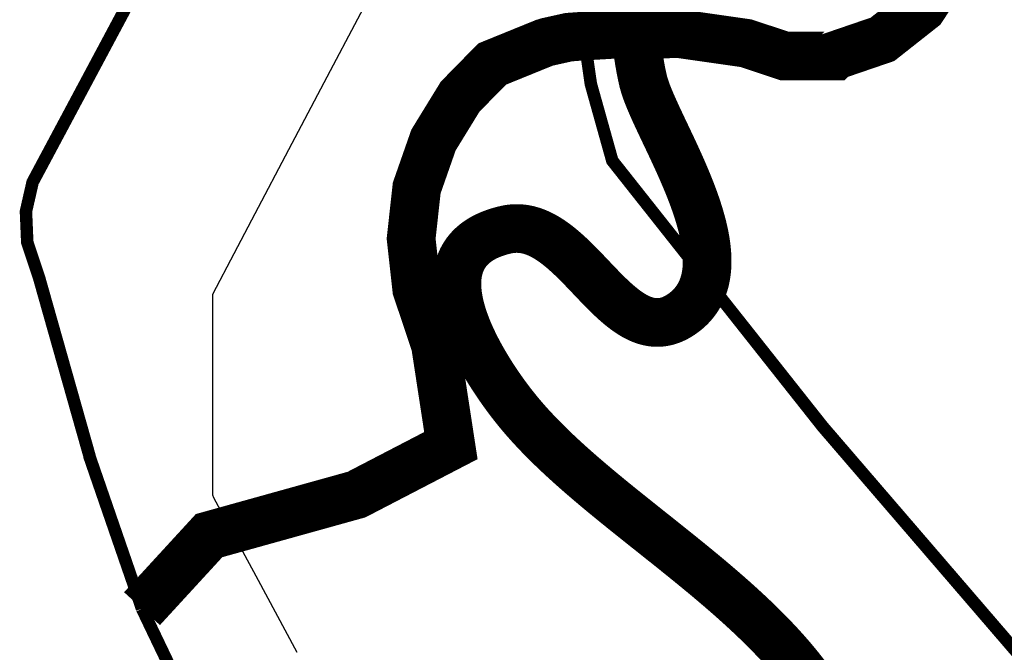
# Model space of a CAD drawing. Header units: metres. Extents: x 149734 to 159069, y 372625 to 380601.
# Tile 8 of 30: x 157202 to 157281, y 375817 to 375868. Entities that reach past the tile are written whole.
import ezdxf

# ---------------------------------------------------------------- set-up
doc = ezdxf.new("R2010")
doc.units = ezdxf.units.M
doc.header["$MEASUREMENT"] = 0
doc.layers.add('Beeklopen', color=7, linetype='Continuous', true_color=0x5291a5)
doc.layers.add('waterlopen', color=7, linetype='Continuous', true_color=0x5291a5)
doc.layers.add('Beeklopen 1900', color=6, linetype='Continuous')

msp = doc.modelspace()

# ---------------------------------------------------------------- linework, layer by layer
at = {"layer": 'Beeklopen', "const_width": 3.9}
for points in [[(157211.8856813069, 375820.8795820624), (157217.2594667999, 375826.7356303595), (157229.0749054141, 375830.0253516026), (157236.6360971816, 375833.9523486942), (157235.3959928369, 375842.0474742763), (157233.8975334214, 375846.5084051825), (157233.4497179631, 375850.5387443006), (157233.8975334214, 375854.6035307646), (157235.2409797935, 375858.4444094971), (157237.3767150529, 375861.9235911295), (157239.9430420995, 375864.5415891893), (157244.0939469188, 375866.2295089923), (157244.3695256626, 375866.3156273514), (157246.0746691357, 375866.6945481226), (157247.2631024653, 375866.7806664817), (157249.6055217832, 375866.9184558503), (157254.9793072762, 375866.9701268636), (157260.2841980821, 375866.2122853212), (157261.4726314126, 375865.8161408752), (157263.3327879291, 375865.1960887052), (157267.3803507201, 375865.1960887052), (157267.3975743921, 375865.2133123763), (157271.2212294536, 375866.5223114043), (157274.407608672, 375869.0369674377), (157276.6122386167, 375872.4128070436)], [(157265.145924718, 375815.4060413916), (157265.1002471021, 375815.4668453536), (157265.0543639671, 375815.5275792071), (157265.008276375, 375815.5882432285), (157264.9619853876, 375815.6488376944), (157264.9154920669, 375815.7093628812), (157264.8687974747, 375815.7698190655), (157264.8219026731, 375815.8302065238), (157264.7748087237, 375815.8905255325), (157264.7275166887, 375815.9507763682), (157264.6800276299, 375816.0109593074), (157264.6323426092, 375816.0710746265), (157264.5844626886, 375816.1311226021), (157264.4881223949, 375816.2510176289), (157264.3910152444, 375816.3706465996), (157264.2931497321, 375816.4900117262), (157264.1945343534, 375816.6091152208), (157264.0951776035, 375816.7279592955), (157263.9950879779, 375816.8465461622), (157263.8942739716, 375816.964878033), (157263.7927440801, 375817.0829571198), (157263.6905067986, 375817.2007856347), (157263.5875706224, 375817.3183657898), (157263.4839440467, 375817.435699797), (157263.3796355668, 375817.5527898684), (157263.2746536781, 375817.669638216), (157263.1690068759, 375817.7862470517), (157263.0627036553, 375817.9026185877), (157262.9557525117, 375818.018755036), (157262.8481619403, 375818.1346586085), (157262.7399404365, 375818.2503315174), (157262.6310964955, 375818.3657759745), (157262.5216386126, 375818.480994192), (157262.4115752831, 375818.5959883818), (157262.3009150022, 375818.710760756), (157262.1896662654, 375818.8253135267), (157262.0778375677, 375818.9396489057), (157261.9654374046, 375819.0537691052), (157261.8524742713, 375819.1676763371), (157261.738956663, 375819.2813728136), (157261.6248930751, 375819.3948607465), (157261.5102920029, 375819.508142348), (157261.3951619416, 375819.6212198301), (157261.2795113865, 375819.7340954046), (157261.1633488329, 375819.8467712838), (157261.046682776, 375819.9592496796), (157260.9295217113, 375820.0715328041), (157260.8118741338, 375820.1836228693), (157260.693748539, 375820.295522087), (157260.5751534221, 375820.4072326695), (157260.4560972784, 375820.5187568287), (157260.3365886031, 375820.6300967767), (157260.2166358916, 375820.7412547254), (157260.0962476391, 375820.8522328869), (157259.975432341, 375820.9630334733), (157259.8541984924, 375821.0736586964), (157259.7325545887, 375821.1841107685), (157259.6105091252, 375821.2943919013), (157259.4880705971, 375821.4045043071), (157259.3652474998, 375821.5144501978), (157259.2420483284, 375821.6242317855), (157259.1184815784, 375821.733851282), (157258.9945557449, 375821.8433108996), (157258.8702793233, 375821.9526128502), (157258.7456608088, 375822.0617593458), (157258.6207086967, 375822.1707525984), (157258.4954314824, 375822.2795948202), (157258.369837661, 375822.388288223), (157258.2439357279, 375822.4968350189), (157258.1177341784, 375822.6052374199), (157257.9912415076, 375822.7134976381), (157257.864466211, 375822.8216178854), (157257.7374167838, 375822.929600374), (157257.6101017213, 375823.0374473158), (157257.4825295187, 375823.1451609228), (157257.3547086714, 375823.252743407), (157257.2266476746, 375823.3601969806), (157257.0983550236, 375823.4675238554), (157256.9698392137, 375823.5747262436), (157256.8411087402, 375823.6818063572), (157256.7121720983, 375823.788766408), (157256.5830377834, 375823.8956086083), (157256.4537142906, 375824.00233517), (157256.3242101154, 375824.1089483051), (157256.0646936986, 375824.3218431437), (157255.8045564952, 375824.5343108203), (157255.5438664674, 375824.746369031), (157255.2826915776, 375824.9580354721), (157255.0210997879, 375825.1693278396), (157254.7591590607, 375825.3802638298), (157254.4969373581, 375825.5908611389), (157254.2345026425, 375825.8011374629), (157253.9719228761, 375826.0111104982), (157253.7092660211, 375826.2207979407), (157253.4466000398, 375826.4302174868), (157253.1839928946, 375826.6393868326), (157252.9215125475, 375826.8483236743), (157252.659226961, 375827.057045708), (157252.3972040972, 375827.2655706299), (157252.1355119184, 375827.4739161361), (157251.8742183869, 375827.682099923), (157251.6133914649, 375827.8901396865), (157251.3530991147, 375828.098053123), (157251.0934092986, 375828.3058579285), (157250.8343899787, 375828.5135717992), (157250.5761091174, 375828.7212124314), (157250.4472668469, 375828.825010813), (157250.3186346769, 375828.9287975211), (157250.1902211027, 375829.0325747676), (157250.0620346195, 375829.1363447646), (157249.9340837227, 375829.2401097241), (157249.8063769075, 375829.343871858), (157249.6789226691, 375829.4476333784), (157249.551729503, 375829.5513964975), (157249.4248059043, 375829.6551634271), (157249.2981603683, 375829.7589363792), (157249.1718013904, 375829.862717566), (157249.0457374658, 375829.9665091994), (157248.9199770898, 375830.0703134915), (157248.7945287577, 375830.1741326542), (157248.6694009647, 375830.2779688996), (157248.5446022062, 375830.3818244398), (157248.4201409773, 375830.4857014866), (157248.2960257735, 375830.5896022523), (157248.17226509, 375830.6935289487), (157248.048867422, 375830.7974837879), (157247.9258412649, 375830.901468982), (157247.8031951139, 375831.0054867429), (157247.6809374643, 375831.1095392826), (157247.5590768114, 375831.2136288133), (157247.4376216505, 375831.3177575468), (157247.3165804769, 375831.4219276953), (157247.1959617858, 375831.5261414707), (157247.0757740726, 375831.6304010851), (157246.9560258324, 375831.7347087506), (157246.8367255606, 375831.8390666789), (157246.7178817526, 375831.9434770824), (157246.5995029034, 375832.0479421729), (157246.4815975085, 375832.1524641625), (157246.3641740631, 375832.2570452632), (157246.2472410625, 375832.3616876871), (157246.1308070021, 375832.466393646), (157246.0148803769, 375832.5711653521), (157245.8994696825, 375832.6760050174), (157245.7845834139, 375832.780914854), (157245.6702300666, 375832.8858970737), (157245.5564181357, 375832.9909538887), (157245.4431561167, 375833.096087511), (157245.3304525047, 375833.2013001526), (157245.218315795, 375833.3065940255), (157245.106754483, 375833.4119713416), (157244.9957770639, 375833.5174343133), (157244.8853920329, 375833.6229851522), (157244.7756078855, 375833.7286260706), (157244.6664331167, 375833.8343592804), (157244.5578762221, 375833.9401869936), (157244.4499456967, 375834.0461114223), (157244.342650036, 375834.1521347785), (157244.2359977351, 375834.2582592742), (157244.1299972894, 375834.3644871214), (157244.0246571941, 375834.4708205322), (157243.9199859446, 375834.5772617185), (157243.8159920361, 375834.6838128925), (157243.7126839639, 375834.790476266), (157243.6100702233, 375834.8972540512), (157243.5081593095, 375835.0041484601), (157243.4069597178, 375835.1111617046), (157243.3064799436, 375835.2182959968), (157243.2067284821, 375835.3255535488), (157243.1077138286, 375835.4329365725), (157243.0094444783, 375835.5404472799), (157242.9119289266, 375835.6480878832), (157242.8151756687, 375835.7558605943), (157242.7191932, 375835.8637676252), (157242.6239900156, 375835.9718111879), (157242.5295746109, 375836.0799934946), (157242.4359554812, 375836.188316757), (157242.3894471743, 375836.242531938), (157242.3431411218, 375836.2967831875), (157242.2970383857, 375836.3510707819), (157242.2511400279, 375836.4053949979), (157242.2054471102, 375836.4597561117), (157242.1599606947, 375836.5141544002), (157242.1146818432, 375836.5685901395), (157242.1132702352, 375836.5702918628), (157242.1127397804, 375836.5709292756), (157242.111737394, 375836.5721335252), (157242.1097317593, 375836.5745435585), (157242.1057170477, 375836.5793697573), (157242.0976738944, 375836.5890466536), (157242.0653198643, 375836.6280796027), (157242.0326798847, 375836.6676297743), (157241.9997597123, 375836.7076926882), (157241.966565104, 375836.7482638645), (157241.9331018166, 375836.7893388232), (157241.8993756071, 375836.8309130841), (157241.8653922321, 375836.8729821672), (157241.8311574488, 375836.9155415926), (157241.7966770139, 375836.9585868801), (157241.7619566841, 375837.0021135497), (157241.7270022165, 375837.0461171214), (157241.6918193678, 375837.0905931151), (157241.6564138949, 375837.1355370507), (157241.6207915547, 375837.1809444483), (157241.584958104, 375837.2268108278), (157241.5489192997, 375837.2731317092), (157241.5126808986, 375837.3199026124), (157241.4762486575, 375837.3671190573), (157241.4396283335, 375837.4147765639), (157241.4028256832, 375837.4628706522), (157241.3658464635, 375837.5113968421), (157241.3286964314, 375837.5603506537), (157241.2913813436, 375837.6097276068), (157241.2539069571, 375837.6595232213), (157241.2162790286, 375837.7097330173), (157241.1785033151, 375837.7603525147), (157241.1405855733, 375837.8113772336), (157241.1025315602, 375837.8628026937), (157241.0643470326, 375837.9146244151), (157241.0260377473, 375837.9668379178), (157240.9876094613, 375838.0194387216), (157240.9490679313, 375838.0724223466), (157240.9104189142, 375838.1257843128), (157240.8716681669, 375838.1795201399), (157240.8328214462, 375838.2336253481), (157240.7938845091, 375838.2880954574), (157240.7548631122, 375838.3429259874), (157240.7157630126, 375838.3981124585), (157240.676589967, 375838.4536503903), (157240.6373497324, 375838.509535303), (157240.5980480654, 375838.5657627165), (157240.5586907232, 375838.6223281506), (157240.5192834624, 375838.6792271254), (157240.4798320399, 375838.7364551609), (157240.4403422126, 375838.7940077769), (157240.4008197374, 375838.8518804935), (157240.361270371, 375838.9100688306), (157240.3216998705, 375838.9685683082), (157240.2821139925, 375839.0273744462), (157240.242518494, 375839.0864827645), (157240.2029191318, 375839.1458887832), (157240.1633216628, 375839.2055880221), (157240.1237318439, 375839.2655760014), (157240.0841554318, 375839.3258482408), (157240.0445981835, 375839.3864002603), (157240.0050658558, 375839.44722758), (157239.9655642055, 375839.5083257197), (157239.9260989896, 375839.5696901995), (157239.8866759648, 375839.6313165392), (157239.847300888, 375839.6932002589), (157239.8079795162, 375839.7553368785), (157239.7687176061, 375839.8177219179), (157239.7295209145, 375839.8803508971), (157239.6903951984, 375839.9432193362), (157239.6513462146, 375840.0063227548), (157239.61237972, 375840.0696566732), (157239.5735014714, 375840.1332166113), (157239.5347172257, 375840.1969980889), (157239.4960327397, 375840.2609966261), (157239.4574537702, 375840.3252077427), (157239.4189860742, 375840.3896269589), (157239.3806354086, 375840.4542497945), (157239.34240753, 375840.5190717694), (157239.3043081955, 375840.5840884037), (157239.2663431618, 375840.6492952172), (157239.2285181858, 375840.71468773), (157239.1908390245, 375840.780261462), (157239.1533114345, 375840.8460119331), (157239.1159411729, 375840.9119346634), (157239.0787339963, 375840.9780251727), (157239.0416956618, 375841.0442789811), (157239.0048319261, 375841.1106916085), (157238.9681485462, 375841.1772585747), (157238.9316512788, 375841.2439753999), (157238.8953458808, 375841.3108376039), (157238.8592381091, 375841.3778407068), (157238.8233337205, 375841.4449802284), (157238.7876384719, 375841.5122516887), (157238.7521581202, 375841.5796506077), (157238.7168984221, 375841.6471725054), (157238.6818651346, 375841.7148129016), (157238.6470640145, 375841.7825673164), (157238.6125008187, 375841.8504312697), (157238.578181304, 375841.9184002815), (157238.5441112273, 375841.9864698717), (157238.5102963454, 375842.0546355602), (157238.4767424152, 375842.1228928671), (157238.4434551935, 375842.1912373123), (157238.4104404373, 375842.2596644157), (157238.3777039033, 375842.3281696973), (157238.3452513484, 375842.3967486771), (157238.3130885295, 375842.465396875), (157238.2812212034, 375842.534109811), (157238.249655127, 375842.602883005), (157238.2183960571, 375842.671711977), (157238.1874497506, 375842.7405922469), (157238.1568219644, 375842.8095193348), (157238.1265184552, 375842.8784887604), (157238.0965449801, 375842.9474960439), (157238.0669072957, 375843.0165367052), (157238.0376111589, 375843.0856062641), (157238.0086623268, 375843.1547002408), (157237.980066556, 375843.2238141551), (157237.9518296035, 375843.292943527), (157237.923957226, 375843.3620838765), (157237.8964551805, 375843.4312307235), (157237.8693292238, 375843.5003795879), (157237.8425851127, 375843.5695259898), (157237.8162286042, 375843.638665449), (157237.790265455, 375843.7077934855), (157237.7647014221, 375843.7769056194), (157237.7395422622, 375843.8459973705), (157237.7147937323, 375843.9150642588), (157237.6904615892, 375843.9841018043), (157237.6665515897, 375844.0531055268), (157237.6430694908, 375844.1220709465), (157237.6200210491, 375844.1909935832), (157237.5974120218, 375844.2598689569), (157237.5752481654, 375844.3286925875), (157237.5535352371, 375844.397459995), (157237.5322789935, 375844.4661666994), (157237.5114851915, 375844.5348082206), (157237.491159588, 375844.6033800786), (157237.4713079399, 375844.6718777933), (157237.451936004, 375844.7402968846), (157237.4330495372, 375844.8086328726), (157237.4146542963, 375844.8768812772), (157237.3967560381, 375844.9450376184), (157237.3793605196, 375845.0130974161), (157237.3624734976, 375845.0810561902), (157237.3461007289, 375845.1489094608), (157237.3302479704, 375845.2166527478), (157237.314920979, 375845.284281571), (157237.3001255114, 375845.3517914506), (157237.2858673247, 375845.4191779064), (157237.2721521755, 375845.4864364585), (157237.2589858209, 375845.5535626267), (157237.2463740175, 375845.620551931), (157237.2343225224, 375845.6873998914), (157237.2228370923, 375845.7541020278), (157237.2119234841, 375845.8206538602), (157237.2015874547, 375845.8870509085), (157237.1918347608, 375845.9532886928), (157237.1826711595, 375846.0193627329), (157237.1741024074, 375846.0852685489), (157237.1661342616, 375846.1510016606), (157237.1587724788, 375846.216557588), (157237.1520228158, 375846.2819318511), (157237.1458910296, 375846.3471199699), (157237.140382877, 375846.4121174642), (157237.1355041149, 375846.4769198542), (157237.1312605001, 375846.5415226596), (157237.1276577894, 375846.6059214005), (157237.1247017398, 375846.6701115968), (157237.122398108, 375846.7340887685), (157237.120752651, 375846.7978484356), (157237.1197711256, 375846.8613861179), (157237.1194592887, 375846.9246973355), (157237.119822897, 375846.9877776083), (157237.1208677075, 375847.0506224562), (157237.122599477, 375847.1132273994), (157237.1250239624, 375847.1755879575), (157237.1281469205, 375847.2376996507), (157237.1319741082, 375847.2995579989), (157237.1365112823, 375847.361158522), (157237.1417641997, 375847.4224967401), (157237.1477386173, 375847.483568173), (157237.1544402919, 375847.5443683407), (157237.1618749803, 375847.6048927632), (157237.1700484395, 375847.6651369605), (157237.1789664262, 375847.7250964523), (157237.1886346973, 375847.7847667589), (157237.1990590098, 375847.8441434), (157237.2045564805, 375847.8737201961), (157237.2102451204, 375847.9032218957), (157237.216125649, 375847.9326479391), (157237.2221987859, 375847.961997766), (157237.2284652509, 375847.9912708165), (157237.2349257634, 375848.0204665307), (157237.241581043, 375848.0495843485), (157237.2484318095, 375848.0786237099), (157237.2554787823, 375848.1075840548), (157237.2627226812, 375848.1364648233), (157237.2701642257, 375848.1652654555), (157237.2778041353, 375848.1939853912), (157237.2856431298, 375848.2226240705), (157237.2936819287, 375848.2511809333), (157237.3019212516, 375848.2796554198), (157237.3103618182, 375848.3080469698), (157237.319004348, 375848.3363550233), (157237.3278495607, 375848.3645790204), (157237.3368981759, 375848.392718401), (157237.3461509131, 375848.4207726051), (157237.355608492, 375848.4487410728), (157237.3652716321, 375848.476623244), (157237.3751410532, 375848.5044185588), (157237.3852174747, 375848.532126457), (157237.3955016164, 375848.5597463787), (157237.4059941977, 375848.587277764), (157237.4166959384, 375848.6147200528), (157237.427607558, 375848.6420726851), (157237.4387297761, 375848.6693351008), (157237.4500633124, 375848.69650674), (157237.4616088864, 375848.7235870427), (157237.4733672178, 375848.7505754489), (157237.4853390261, 375848.7774713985), (157237.497525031, 375848.8042743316), (157237.509925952, 375848.8309836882), (157237.5225425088, 375848.8575989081), (157237.5353754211, 375848.8841194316), (157237.5484254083, 375848.9105446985), (157237.5616931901, 375848.9368741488), (157237.5751794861, 375848.9631072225), (157237.588885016, 375848.9892433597), (157237.6028104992, 375849.0152820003), (157237.6169566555, 375849.0412225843), (157237.6313242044, 375849.0670645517), (157237.6459138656, 375849.0928073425), (157237.6607263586, 375849.1184503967), (157237.675762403, 375849.1439931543), (157237.6910227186, 375849.1694350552), (157237.7065080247, 375849.1947755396), (157237.7222190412, 375849.2200140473), (157237.7381564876, 375849.2451500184), (157237.7543210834, 375849.2701828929), (157237.7707135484, 375849.2951121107), (157237.787334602, 375849.3199371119), (157237.804184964, 375849.3446573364), (157237.8212653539, 375849.3692722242), (157237.8385764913, 375849.3937812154), (157237.8561190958, 375849.4181837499), (157237.873893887, 375849.4424792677), (157237.8919015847, 375849.4666672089), (157237.9101429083, 375849.4907470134), (157237.9286185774, 375849.5147181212), (157237.9473293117, 375849.5385799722), (157237.9662758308, 375849.5623320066), (157237.9854588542, 375849.5859736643), (157238.0048791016, 375849.6095043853), (157238.0245372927, 375849.6329236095), (157238.0444341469, 375849.656230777), (157238.064570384, 375849.6794253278), (157238.0849467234, 375849.7025067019), (157238.1055638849, 375849.7254743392), (157238.126422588, 375849.7483276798), (157238.1475235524, 375849.7710661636), (157238.1688674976, 375849.7936892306), (157238.1904551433, 375849.8161963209), (157238.2122872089, 375849.8385868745), (157238.2343644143, 375849.8608603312), (157238.2566874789, 375849.8830161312), (157238.2792571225, 375849.9050537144), (157238.3020740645, 375849.9269725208), (157238.3251390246, 375849.9487719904), (157238.3484527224, 375849.9704515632), (157238.3720158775, 375849.9920106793), (157238.3958292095, 375850.0134487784), (157238.4198934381, 375850.0347653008), (157238.4442092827, 375850.0559596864), (157238.4687774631, 375850.0770313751), (157238.4935986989, 375850.097979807), (157238.5186737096, 375850.1188044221), (157238.5440032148, 375850.1395046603), (157238.5695879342, 375850.1600799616), (157238.5954285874, 375850.1805297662), (157238.6215258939, 375850.2008535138), (157238.6478805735, 375850.2210506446), (157238.6744933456, 375850.2411205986), (157238.7013649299, 375850.2610628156), (157238.7284960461, 375850.2808767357), (157238.7558874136, 375850.300561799), (157238.7835397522, 375850.3201174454), (157238.8114537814, 375850.3395431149), (157238.8396302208, 375850.3588382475), (157238.86806979, 375850.3780022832), (157238.8967732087, 375850.3970346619), (157238.9257411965, 375850.4159348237), (157238.9549744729, 375850.4347022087), (157238.9844737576, 375850.4533362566), (157239.0142397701, 375850.4718364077), (157239.0442732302, 375850.4902021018), (157239.0745748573, 375850.5084327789), (157239.1051453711, 375850.5265278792), (157239.1359854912, 375850.5444868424), (157239.1670959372, 375850.5623091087), (157239.1984774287, 375850.579994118), (157239.2301306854, 375850.5975413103), (157239.2620564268, 375850.6149501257), (157239.2942553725, 375850.632220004), (157239.3267282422, 375850.6493503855), (157239.3594757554, 375850.6663407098), (157239.3924986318, 375850.6831904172), (157239.425797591, 375850.6998989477), (157239.4593733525, 375850.716465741), (157239.493226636, 375850.7328902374), (157239.5273581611, 375850.7491718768), (157239.5617686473, 375850.7653100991), (157239.5964588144, 375850.7813043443), (157239.6314293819, 375850.7971540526), (157239.6666810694, 375850.8128586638), (157239.7022145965, 375850.8284176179), (157239.7380306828, 375850.843830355), (157239.774130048, 375850.859096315), (157239.8105134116, 375850.874214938), (157239.8471814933, 375850.8891856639), (157239.8841350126, 375850.9040079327), (157239.9213746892, 375850.9186811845), (157239.9589012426, 375850.9332048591), (157239.9967153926, 375850.9475783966), (157240.0348178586, 375850.9618012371), (157240.0732093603, 375850.9758728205), (157240.1118906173, 375850.9897925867), (157240.1508623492, 375851.0035599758), (157240.1901252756, 375851.0171744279), (157240.2296801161, 375851.0306353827), (157240.2695275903, 375851.0439422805), (157240.3096684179, 375851.0570945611), (157240.3501033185, 375851.0700916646), (157240.3908330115, 375851.0829330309), (157240.4318582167, 375851.0956181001), (157240.4731796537, 375851.1081463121), (157240.5147980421, 375851.120517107), (157240.5567141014, 375851.1327299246), (157240.5989285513, 375851.1447842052), (157240.6414421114, 375851.1566793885), (157240.6842555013, 375851.1684149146), (157240.7273694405, 375851.1799902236), (157240.7707846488, 375851.1914047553), (157240.8145018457, 375851.2026579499), (157240.8585217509, 375851.2137492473), (157240.9028450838, 375851.2246780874), (157240.9474725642, 375851.2354439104), (157240.9924049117, 375851.246046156), (157241.0376428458, 375851.2564842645), (157241.0603766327, 375851.2616415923), (157241.061800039, 375851.2619625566), (157241.0630291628, 375851.2622391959), (157241.0650149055, 375851.2626844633), (157241.0689858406, 375851.2635717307), (157241.0769255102, 375851.2653332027), (157241.1086548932, 375851.2722052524), (157241.1403375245, 375851.2788000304), (157241.1719735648, 375851.2851186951), (157241.2035631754, 375851.2911624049), (157241.2351065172, 375851.2969323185), (157241.2666037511, 375851.3024295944), (157241.2980550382, 375851.307655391), (157241.3294605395, 375851.3126108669), (157241.3608204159, 375851.3172971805), (157241.3921348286, 375851.3217154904), (157241.4234039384, 375851.3258669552), (157241.4546279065, 375851.3297527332), (157241.4858068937, 375851.333373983), (157241.5169410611, 375851.3367318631), (157241.5480305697, 375851.3398275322), (157241.5790755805, 375851.3426621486), (157241.6100762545, 375851.3452368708), (157241.6410327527, 375851.3475528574), (157241.6719452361, 375851.3496112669), (157241.7028138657, 375851.3514132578), (157241.7336388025, 375851.3529599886), (157241.7644202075, 375851.3542526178), (157241.7951582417, 375851.355292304), (157241.8258530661, 375851.3560802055), (157241.8565048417, 375851.356617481), (157241.8871137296, 375851.3569052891), (157241.9176798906, 375851.3569447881), (157241.9482034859, 375851.3567371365), (157241.9786846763, 375851.356283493), (157242.009123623, 375851.355585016), (157242.0395204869, 375851.354642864), (157242.0698754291, 375851.3534581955), (157242.1001886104, 375851.3520321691), (157242.130460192, 375851.3503659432), (157242.1606903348, 375851.3484606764), (157242.1908791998, 375851.3463175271), (157242.221026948, 375851.343937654), (157242.2511337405, 375851.3413222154), (157242.2811997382, 375851.33847237), (157242.3112251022, 375851.3353892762), (157242.3412099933, 375851.3320740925), (157242.3711545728, 375851.3285279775), (157242.4010590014, 375851.3247520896), (157242.4309234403, 375851.3207475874), (157242.4607480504, 375851.3165156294), (157242.4905329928, 375851.312057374), (157242.5202784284, 375851.3073739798), (157242.5499845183, 375851.3024666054), (157242.5796514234, 375851.2973364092), (157242.6092793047, 375851.2919845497), (157242.6388683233, 375851.2864121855), (157242.6684186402, 375851.280620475), (157242.6979304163, 375851.2746105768), (157242.7274038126, 375851.2683836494), (157242.7568389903, 375851.2619408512), (157242.7862361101, 375851.2552833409), (157242.8155953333, 375851.2484122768), (157242.8449168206, 375851.2413288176), (157242.8742007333, 375851.2340341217), (157242.9034472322, 375851.2265293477), (157242.9326564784, 375851.2188156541), (157242.9618286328, 375851.2108941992), (157242.9909638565, 375851.2027661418), (157243.0200623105, 375851.1944326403), (157243.0491241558, 375851.1858948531), (157243.0781495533, 375851.1771539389), (157243.1360916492, 375851.1590673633), (157243.1938898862, 375851.1401821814), (157243.2515455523, 375851.1205076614), (157243.3090599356, 375851.1000530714), (157243.366434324, 375851.0788276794), (157243.4236700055, 375851.0568407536), (157243.4807682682, 375851.0341015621), (157243.5377304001, 375851.0106193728), (157243.5945576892, 375850.986403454), (157243.6512514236, 375850.9614630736), (157243.7078128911, 375850.9358074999), (157243.7642433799, 375850.9094460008), (157243.8205441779, 375850.8823878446), (157243.8767165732, 375850.8546422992), (157243.9327618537, 375850.8262186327), (157243.9886813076, 375850.7971261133), (157244.0444762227, 375850.767374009), (157244.1001478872, 375850.7369715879), (157244.1556975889, 375850.7059281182), (157244.211126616, 375850.6742528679), (157244.2664362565, 375850.6419551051), (157244.3216277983, 375850.6090440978), (157244.3767025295, 375850.5755291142), (157244.431661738, 375850.5414194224), (157244.486506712, 375850.5067242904), (157244.5412387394, 375850.4714529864), (157244.5958591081, 375850.4356147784), (157244.6503691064, 375850.3992189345), (157244.704770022, 375850.3622747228), (157244.7590631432, 375850.3247914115), (157244.8132497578, 375850.2867782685), (157244.8673311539, 375850.248244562), (157244.9213086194, 375850.20919956), (157244.9751834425, 375850.1696525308), (157245.0289569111, 375850.1296127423), (157245.0826303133, 375850.0890894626), (157245.136204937, 375850.0480919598), (157245.1896820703, 375850.0066295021), (157245.243063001, 375849.9647113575), (157245.2963490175, 375849.9223467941), (157245.3495414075, 375849.87954508), (157245.4026414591, 375849.8363154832), (157245.4556504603, 375849.7926672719), (157245.5085696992, 375849.7486097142), (157245.5614004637, 375849.7041520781), (157245.6141440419, 375849.6593036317), (157245.6668017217, 375849.6140736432), (157245.7193747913, 375849.5684713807), (157245.7718645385, 375849.5225061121), (157245.8242722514, 375849.4761871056), (157245.8765992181, 375849.4295236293), (157245.9288467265, 375849.3825249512), (157245.9810160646, 375849.3352003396), (157246.0331085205, 375849.2875590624), (157246.0851253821, 375849.2396103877), (157246.1370679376, 375849.1913635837), (157246.1889374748, 375849.1428279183), (157246.2407352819, 375849.0940126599), (157246.2924626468, 375849.0449270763), (157246.3441208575, 375848.9955804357), (157246.395711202, 375848.9459820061), (157246.4472349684, 375848.8961410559), (157246.4986934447, 375848.8460668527), (157246.5500879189, 375848.795768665), (157246.6014196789, 375848.7452557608), (157246.6526900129, 375848.694537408), (157246.7550515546, 375848.5925214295), (157246.8571828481, 375848.4897948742), (157246.9590941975, 375848.3864318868), (157247.0607959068, 375848.282506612), (157247.1622982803, 375848.1780931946), (157247.2636116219, 375848.0732657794), (157247.3647462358, 375847.9680985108), (157247.4657124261, 375847.8626655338), (157247.6671807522, 375847.6512990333), (157247.868099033, 375847.4397594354), (157247.9683776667, 375847.3341100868), (157248.0685497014, 375847.2286398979), (157248.1686254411, 375847.1234230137), (157248.2686151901, 375847.0185335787), (157248.3685292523, 375846.9140457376), (157248.4683779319, 375846.8100336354), (157248.5681715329, 375846.7065714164), (157248.6679203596, 375846.6037332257), (157248.7676347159, 375846.5015932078), (157248.867324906, 375846.4002255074), (157248.9171641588, 375846.3498544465), (157248.967001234, 375846.2997042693), (157249.0168374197, 375846.2497842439), (157249.066674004, 375846.2001036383), (157249.1165122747, 375846.1506717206), (157249.16635352, 375846.1014977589), (157249.2161990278, 375846.0525910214), (157249.2660500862, 375846.0039607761), (157249.3159079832, 375845.955616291), (157249.3657740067, 375845.9075668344), (157249.4156494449, 375845.8598216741), (157249.4655355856, 375845.8123900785), (157249.515433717, 375845.7652813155), (157249.565345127, 375845.7185046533), (157249.6152711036, 375845.6720693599), (157249.6652129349, 375845.6259847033), (157249.7151719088, 375845.5802599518), (157249.7651493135, 375845.5349043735), (157249.8151464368, 375845.4899272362), (157249.8651645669, 375845.4453378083), (157249.9152049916, 375845.4011453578), (157249.9652689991, 375845.3573591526), (157250.0153578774, 375845.313988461), (157250.0654729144, 375845.2710425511), (157250.1156153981, 375845.2285306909), (157250.1657866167, 375845.1864621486), (157250.215987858, 375845.1448461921), (157250.2662204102, 375845.1036920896), (157250.3164855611, 375845.0630091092), (157250.3667845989, 375845.022806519), (157250.4171188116, 375844.983093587), (157250.4674894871, 375844.9438795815), (157250.5178979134, 375844.9051737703), (157250.5683453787, 375844.8669854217), (157250.6188331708, 375844.8293238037), (157250.6693625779, 375844.7921981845), (157250.7199348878, 375844.755617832), (157250.7705513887, 375844.7195920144), (157250.8212133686, 375844.6841299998), (157250.8719221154, 375844.6492410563), (157250.9226789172, 375844.6149344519), (157250.9734850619, 375844.5812194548), (157251.0243418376, 375844.5481053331), (157251.0752505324, 375844.5156013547), (157251.1262124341, 375844.4837167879), (157251.177228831, 375844.4524609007), (157251.2283010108, 375844.4218429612), (157251.2794302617, 375844.3918722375), (157251.3306178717, 375844.3625579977), (157251.3818651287, 375844.3339095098), (157251.4331733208, 375844.305936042), (157251.4845437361, 375844.2786468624), (157251.5359776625, 375844.252051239), (157251.5874763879, 375844.2261584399), (157251.6390412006, 375844.2009777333), (157251.6906733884, 375844.1765183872), (157251.7423742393, 375844.1527896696), (157251.7941450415, 375844.1298008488), (157251.8459870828, 375844.1075611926), (157251.8979016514, 375844.0860799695), (157251.9498900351, 375844.0653664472), (157252.0019535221, 375844.045429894), (157252.0540934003, 375844.026279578), (157252.1063109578, 375844.0079247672), (157252.1586074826, 375843.9903747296), (157252.1847857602, 375843.9819043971), (157252.2109842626, 375843.9736387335), (157252.2372031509, 375843.9655788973), (157252.2634425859, 375843.9577260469), (157252.2897027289, 375843.9500813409), (157252.3159837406, 375843.9426459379), (157252.3422857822, 375843.9354209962), (157252.3686090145, 375843.9284076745), (157252.3949535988, 375843.9216071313), (157252.4213196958, 375843.9150205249), (157252.4477074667, 375843.9086490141), (157252.4741170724, 375843.9024937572), (157252.500548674, 375843.8965559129), (157252.5270024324, 375843.8908366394), (157252.5534785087, 375843.8853370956), (157252.5799770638, 375843.8800584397), (157252.6064982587, 375843.8750018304), (157252.6330422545, 375843.8701684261), (157252.6596092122, 375843.8655593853), (157252.6861992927, 375843.8611758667), (157252.712812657, 375843.8570190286), (157252.7394494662, 375843.8530900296), (157252.7661098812, 375843.8493900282), (157252.7927940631, 375843.8459201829), (157252.8195021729, 375843.8426816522), (157252.8462343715, 375843.8396755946), (157252.87299082, 375843.8369031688), (157252.8997716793, 375843.834365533), (157252.9265771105, 375843.8320638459), (157252.9534072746, 375843.829999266), (157252.9802623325, 375843.8281729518), (157253.0071424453, 375843.8265860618), (157253.034047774, 375843.8252397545), (157253.0609784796, 375843.8241351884), (157253.087934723, 375843.8232735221), (157253.1149166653, 375843.822655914), (157253.1419244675, 375843.8222835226), (157253.1689582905, 375843.8221575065), (157253.1960182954, 375843.8222790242), (157253.2231046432, 375843.8226492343), (157253.2502174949, 375843.823269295), (157253.2773570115, 375843.8241403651), (157253.304523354, 375843.8252636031), (157253.3317166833, 375843.8266401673), (157253.3589371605, 375843.8282712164), (157253.3861849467, 375843.8301579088), (157253.4134602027, 375843.8323014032), (157253.4407630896, 375843.8347028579), (157253.4680937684, 375843.8373634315), (157253.4954524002, 375843.8402842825), (157253.5228391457, 375843.8434665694), (157253.5502541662, 375843.8469114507), (157253.5776976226, 375843.850620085), (157253.605169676, 375843.8545936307), (157253.6326704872, 375843.8588332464), (157253.6602002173, 375843.8633400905), (157253.6877590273, 375843.8681153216), (157253.7153470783, 375843.8731600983), (157253.7429645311, 375843.8784755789), (157253.7706115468, 375843.884062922), (157253.7982882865, 375843.8899232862), (157253.8259949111, 375843.8960578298), (157253.8537315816, 375843.9024677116), (157253.881498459, 375843.9091540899), (157253.9092957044, 375843.9161181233), (157253.9371234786, 375843.9233609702), (157253.9649819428, 375843.9308837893), (157253.9928712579, 375843.9386877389), (157254.0207915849, 375843.9467739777), (157254.0487430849, 375843.9551436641), (157254.0767259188, 375843.9637979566), (157254.1047402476, 375843.9727380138), (157254.1327862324, 375843.9819649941), (157254.1608640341, 375843.9914800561), (157254.1889738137, 375844.0012843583), (157254.2171157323, 375844.0113790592), (157254.2452899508, 375844.0217653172), (157254.2734966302, 375844.032444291), (157254.3017359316, 375844.0434171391), (157254.3300080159, 375844.0546850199), (157254.3583130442, 375844.0662490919), (157254.3866511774, 375844.0781105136), (157254.4150225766, 375844.0902704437), (157254.4434274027, 375844.1027300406), (157254.4718658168, 375844.1154904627), (157254.5003379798, 375844.1285528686), (157254.5288440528, 375844.1419184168), (157254.5573841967, 375844.1555882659), (157254.5859585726, 375844.1695635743), (157254.6145673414, 375844.1838455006), (157254.6432106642, 375844.1984352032), (157254.671888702, 375844.2133338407), (157254.7006016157, 375844.2285425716), (157254.7293495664, 375844.2440625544), (157254.7581327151, 375844.2598949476), (157254.7869512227, 375844.2760409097), (157254.8158052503, 375844.2925015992), (157254.8446949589, 375844.3092781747), (157254.8736205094, 375844.3263717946), (157254.902582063, 375844.3437836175), (157254.9315797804, 375844.3615148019), (157254.9606138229, 375844.3795665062), (157254.9896843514, 375844.3979398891), (157255.0187915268, 375844.4166361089), (157255.0479355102, 375844.4356563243), (157255.0771164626, 375844.4550016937), (157255.106334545, 375844.4746733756), (157255.1355899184, 375844.4946725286), (157255.1648827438, 375844.5150003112), (157255.1942131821, 375844.5356578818), (157255.2235813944, 375844.556646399), (157255.2529875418, 375844.5779670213), (157255.2834812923, 375844.6004530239), (157255.3137776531, 375844.6231473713), (157255.3437947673, 375844.6459860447), (157255.3735334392, 375844.6689684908), (157255.402994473, 375844.6920941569), (157255.4321786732, 375844.7153624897), (157255.461086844, 375844.7387729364), (157255.4897197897, 375844.762324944), (157255.5180783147, 375844.7860179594), (157255.5461632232, 375844.8098514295), (157255.5739753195, 375844.8338248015), (157255.601515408, 375844.8579375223), (157255.628784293, 375844.882189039), (157255.6557827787, 375844.9065787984), (157255.6825116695, 375844.9311062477), (157255.7089717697, 375844.9557708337), (157255.7351638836, 375844.9805720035), (157255.7610888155, 375845.0055092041), (157255.7867473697, 375845.0305818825), (157255.8121403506, 375845.0557894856), (157255.8372685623, 375845.0811314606), (157255.8621328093, 375845.1066072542), (157255.8867338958, 375845.1322163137), (157255.9110726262, 375845.1579580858), (157255.9351498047, 375845.1838320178), (157255.9589662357, 375845.2098375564), (157255.9825227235, 375845.2359741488), (157256.0058200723, 375845.2622412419), (157256.0288590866, 375845.2886382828), (157256.0516405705, 375845.3151647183), (157256.0741653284, 375845.3418199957), (157256.0964341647, 375845.3686035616), (157256.1184478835, 375845.3955148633), (157256.1402072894, 375845.4225533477), (157256.1617131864, 375845.4497184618), (157256.182966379, 375845.4770096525), (157256.2039676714, 375845.5044263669), (157256.224717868, 375845.5319680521), (157256.245217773, 375845.5596341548), (157256.2654681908, 375845.5874241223), (157256.2854699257, 375845.6153374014), (157256.305223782, 375845.6433734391), (157256.324730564, 375845.6715316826), (157256.343991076, 375845.6998115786), (157256.3630061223, 375845.7282125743), (157256.3817765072, 375845.7567341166), (157256.4003030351, 375845.7853756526), (157256.4185865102, 375845.8141366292), (157256.4366277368, 375845.8430164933), (157256.4544275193, 375845.8720146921), (157256.471986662, 375845.9011306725), (157256.4893059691, 375845.9303638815), (157256.506386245, 375845.9597137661), (157256.523228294, 375845.9891797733), (157256.5398329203, 375846.0187613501), (157256.5562009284, 375846.0484579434), (157256.5723331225, 375846.0782690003), (157256.5882303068, 375846.1081939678), (157256.6038932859, 375846.1382322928), (157256.6193228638, 375846.1683834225), (157256.634519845, 375846.1986468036), (157256.6494850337, 375846.2290218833), (157256.6642192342, 375846.2595081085), (157256.678723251, 375846.2901049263), (157256.6929978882, 375846.3208117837), (157256.7070439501, 375846.3516281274), (157256.7208622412, 375846.3825534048), (157256.7344535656, 375846.4135870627), (157256.7478187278, 375846.4447285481), (157256.760958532, 375846.4759773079), (157256.7738737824, 375846.5073327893), (157256.7865652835, 375846.5387944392), (157256.7990338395, 375846.5703617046), (157256.8112802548, 375846.6020340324), (157256.8233053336, 375846.6338108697), (157256.8351098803, 375846.6656916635), (157256.8466946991, 375846.6976758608), (157256.8580605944, 375846.7297629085), (157256.8692083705, 375846.7619522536), (157256.8801388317, 375846.7942433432), (157256.8908527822, 375846.8266356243), (157256.9013510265, 375846.8591285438), (157256.9116343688, 375846.8917215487), (157256.9217036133, 375846.9244140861), (157256.9315595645, 375846.9572056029), (157256.9412030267, 375846.9900955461), (157256.9506348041, 375847.0230833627), (157256.959855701, 375847.0561684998), (157256.9688665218, 375847.0893504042), (157256.9776680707, 375847.122628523), (157256.9862611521, 375847.1560023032), (157256.9946465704, 375847.1894711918), (157257.0028251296, 375847.2230346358), (157257.0107976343, 375847.2566920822), (157257.0185648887, 375847.2904429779), (157257.0261276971, 375847.32428677), (157257.0334868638, 375847.3582229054), (157257.0406431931, 375847.3922508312), (157257.0475974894, 375847.4263699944), (157257.0543505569, 375847.4605798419), (157257.0609031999, 375847.4948798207), (157257.0672562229, 375847.5292693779), (157257.0734104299, 375847.5637479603), (157257.0793666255, 375847.5983150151), (157257.0851256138, 375847.6329699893), (157257.0906881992, 375847.6677123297), (157257.0960551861, 375847.7025414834), (157257.1012273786, 375847.7374568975), (157257.1062055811, 375847.7724580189), (157257.110990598, 375847.8075442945), (157257.1155832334, 375847.8427151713), (157257.1199842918, 375847.8779700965), (157257.1241945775, 375847.913308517), (157257.1282148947, 375847.9487298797), (157257.1320460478, 375847.9842336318), (157257.135688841, 375848.01981922), (157257.1424125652, 375848.0912336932), (157257.1483925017, 375848.1629688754), (157257.1536350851, 375848.2350203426), (157257.1581467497, 375848.3073836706), (157257.1619339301, 375848.3800544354), (157257.1650030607, 375848.4530282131), (157257.167360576, 375848.5263005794), (157257.1690129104, 375848.5998671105), (157257.1699664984, 375848.6737233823), (157257.1702277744, 375848.7478649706), (157257.169803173, 375848.8222874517), (157257.1686991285, 375848.8969864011), (157257.1669220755, 375848.9719573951), (157257.1644784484, 375849.0471960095), (157257.1613746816, 375849.1226978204), (157257.1576172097, 375849.1984584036), (157257.1532124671, 375849.2744733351), (157257.1481668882, 375849.3507381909), (157257.1424869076, 375849.427248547), (157257.1361789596, 375849.5039999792), (157257.1292494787, 375849.5809880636), (157257.1217048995, 375849.6582083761), (157257.1135516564, 375849.7356564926), (157257.1047961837, 375849.8133279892), (157257.0954449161, 375849.8912184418), (157257.0855042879, 375849.9693234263), (157257.0749807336, 375850.0476385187), (157257.0638806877, 375850.1261592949), (157257.0522105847, 375850.204881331), (157257.0399768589, 375850.2838002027), (157257.0271859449, 375850.3629114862), (157257.0138442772, 375850.4422107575), (157256.9999582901, 375850.5216935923), (157256.9855344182, 375850.6013555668), (157256.9705790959, 375850.6811922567), (157256.9550987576, 375850.7611992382), (157256.9390998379, 375850.8413720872), (157256.9225887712, 375850.9217063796), (157256.905571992, 375851.0021976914), (157256.8880559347, 375851.0828415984), (157256.8700470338, 375851.1636336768), (157256.8515517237, 375851.2445695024), (157256.832576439, 375851.3256446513), (157256.813127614, 375851.4068546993), (157256.7932116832, 375851.4881952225), (157256.7728350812, 375851.5696617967), (157256.7520042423, 375851.6512499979), (157256.730725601, 375851.7329554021), (157256.7090055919, 375851.8147735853), (157256.6868506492, 375851.8967001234), (157256.6642672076, 375851.9787305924), (157256.6412617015, 375852.0608605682), (157256.6178405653, 375852.1430856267), (157256.5940102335, 375852.225401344), (157256.5697771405, 375852.307803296), (157256.5451477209, 375852.3902870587), (157256.5201284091, 375852.4728482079), (157256.4947256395, 375852.5554823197), (157256.4689458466, 375852.6381849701), (157256.4427954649, 375852.7209517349), (157256.4162809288, 375852.8037781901), (157256.3894086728, 375852.8866599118), (157256.3621851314, 375852.9695924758), (157256.334616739, 375853.0525714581), (157256.3067099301, 375853.1355924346), (157256.2784711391, 375853.2186509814), (157256.2499068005, 375853.3017426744), (157256.2210233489, 375853.3848630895), (157256.1918272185, 375853.4680078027), (157256.1623248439, 375853.5511723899), (157256.1325226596, 375853.6343524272), (157256.1024271, 375853.7175434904), (157256.0720445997, 375853.8007411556), (157256.0413815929, 375853.8839409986), (157256.0104445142, 375853.9671385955), (157255.9792397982, 375854.0503295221), (157255.9477738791, 375854.1335093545), (157255.9160531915, 375854.2166736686), (157255.8840841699, 375854.2998180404), (157255.8518732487, 375854.3829380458), (157255.8194268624, 375854.4660292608), (157255.7867514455, 375854.5490872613), (157255.7538534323, 375854.6321076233), (157255.7207392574, 375854.7150859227), (157255.6874153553, 375854.7980177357), (157255.620164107, 375854.9637242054), (157255.5521511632, 375855.1291916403), (157255.4834279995, 375855.294384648), (157255.4140460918, 375855.4592678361), (157255.3440569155, 375855.6238058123), (157255.2735119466, 375855.7879631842), (157255.2024626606, 375855.9517045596), (157255.1309605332, 375856.114994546), (157255.0590570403, 375856.2777977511), (157254.9868036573, 375856.4400787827), (157254.9142518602, 375856.6018022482), (157254.8414531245, 375856.7629327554), (157254.7684589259, 375856.923434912), (157254.6953207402, 375857.0832733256), (157254.622090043, 375857.2424126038), (157254.5488183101, 375857.4008173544), (157254.4755570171, 375857.5584521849), (157254.4389463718, 375857.6369698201), (157254.4023576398, 375857.7152817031), (157254.3657972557, 375857.7933834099), (157254.3292716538, 375857.8712705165), (157254.2927872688, 375857.9489385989), (157254.2563505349, 375858.026383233), (157254.2199678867, 375858.1035999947), (157254.1836457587, 375858.18058446), (157254.1473905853, 375858.2573322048), (157254.111208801, 375858.3338388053), (157254.0751068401, 375858.4100998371), (157254.0390911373, 375858.4861108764), (157254.003168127, 375858.5618674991), (157253.9673442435, 375858.6373652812), (157253.9316259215, 375858.7125997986), (157253.8960195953, 375858.7875666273), (157253.8605316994, 375858.8622613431), (157253.8251686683, 375858.9366795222), (157253.7899369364, 375859.0108167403), (157253.7548429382, 375859.0846685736), (157253.7198931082, 375859.1582305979), (157253.6850938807, 375859.2314983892), (157253.6504516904, 375859.3044675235), (157253.6159729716, 375859.3771335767), (157253.5816641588, 375859.4494921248), (157253.5475316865, 375859.5215387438), (157253.5135819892, 375859.5932690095), (157253.4798215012, 375859.664678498), (157253.446256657, 375859.7357627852), (157253.4128938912, 375859.8065174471), (157253.3797396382, 375859.8769380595), (157253.3468003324, 375859.9470201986), (157253.3140824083, 375860.0167594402), (157253.2815923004, 375860.0861513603), (157253.2493364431, 375860.1551915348), (157253.2173212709, 375860.2238755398), (157253.1855532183, 375860.2921989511), (157253.1540387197, 375860.3601573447), (157253.1227842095, 375860.4277462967), (157253.0917961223, 375860.4949613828), (157253.0610808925, 375860.5617981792), (157253.0306449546, 375860.6282522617), (157253.000494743, 375860.6943192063), (157252.9706366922, 375860.759994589), (157252.9410772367, 375860.8252739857), (157252.9118228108, 375860.8901529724), (157252.8828798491, 375860.954627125), (157252.8542547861, 375861.0186920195), (157252.8259540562, 375861.0823432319), (157252.7979840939, 375861.1455763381), (157252.7703513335, 375861.208386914), (157252.7430622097, 375861.2707705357), (157252.7161231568, 375861.332722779), (157252.6895406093, 375861.39423922), (157252.6633210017, 375861.4553154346), (157252.6374707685, 375861.5159469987), (157252.6119963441, 375861.5761294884), (157252.5869041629, 375861.6358584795), (157252.5622006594, 375861.695129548), (157252.5378922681, 375861.7539382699), (157252.5139854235, 375861.8122802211), (157252.49048656, 375861.8701509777), (157252.4674021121, 375861.9275461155), (157252.4447385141, 375861.9844612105), (157252.4225022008, 375862.0408918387), (157252.4006996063, 375862.096833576), (157252.3793371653, 375862.1522819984), (157252.3584213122, 375862.2072326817), (157252.3379584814, 375862.2616812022), (157252.3179551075, 375862.3156231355), (157252.2984176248, 375862.3690540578), (157252.2793524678, 375862.4219695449), (157252.2607660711, 375862.4743651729), (157252.2426648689, 375862.5262365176), (157252.225055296, 375862.5775791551), (157252.2079437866, 375862.6283886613), (157252.1913367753, 375862.6786606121), (157252.1752406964, 375862.7283905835), (157252.1596619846, 375862.7775741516), (157252.1446070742, 375862.8262068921), (157252.1300823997, 375862.8742843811), (157252.1160943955, 375862.9218021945), (157252.1026494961, 375862.9687559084), (157252.0897541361, 375863.0151410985), (157252.0774147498, 375863.0609533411), (157252.0656377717, 375863.1061882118), (157252.0544296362, 375863.1508412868), (157252.0517172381, 375863.1619131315), (157252.0513807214, 375863.1632945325), (157252.050979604, 375863.1649488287), (157252.0501244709, 375863.1684824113), (157252.0484153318, 375863.1755558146), (157252.0415938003, 375863.2039324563), (157252.028022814, 375863.2610826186), (157252.0145478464, 375863.3187585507), (157252.0011687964, 375863.37695617), (157251.9878855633, 375863.4356713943), (157251.9746980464, 375863.494900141), (157251.9616061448, 375863.5546383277), (157251.9486097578, 375863.614881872), (157251.9357087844, 375863.6756266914), (157251.922903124, 375863.7368687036), (157251.9101926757, 375863.7986038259), (157251.8975773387, 375863.860827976), (157251.8850570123, 375863.9235370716), (157251.8726315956, 375863.98672703), (157251.8603009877, 375864.0503937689), (157251.848065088, 375864.114533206), (157251.8359237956, 375864.1791412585), (157251.8238770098, 375864.2442138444), (157251.8119246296, 375864.3097468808), (157251.8000665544, 375864.3757362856), (157251.7883026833, 375864.4421779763), (157251.7766329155, 375864.5090678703), (157251.7650571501, 375864.5764018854), (157251.7535752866, 375864.6441759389), (157251.7421872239, 375864.7123859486), (157251.7308928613, 375864.7810278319), (157251.719692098, 375864.8500975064), (157251.7085848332, 375864.9195908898), (157251.6975709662, 375864.9895038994), (157251.686650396, 375865.0598324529), (157251.675823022, 375865.1305724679), (157251.6650887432, 375865.2017198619), (157251.654447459, 375865.2732705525), (157251.6438990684, 375865.3452204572), (157251.6334434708, 375865.4175654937), (157251.6230805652, 375865.4903015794), (157251.6128102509, 375865.5634246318), (157251.6026324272, 375865.6369305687), (157251.5925469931, 375865.7108153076), (157251.5825538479, 375865.7850747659), (157251.5726528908, 375865.8597048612), (157251.562844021, 375865.9347015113), (157251.5531271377, 375866.0100606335), (157251.5435021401, 375866.0857781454), (157251.5339689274, 375866.1618499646), (157251.5245273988, 375866.2382720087), (157251.5151774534, 375866.3150401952), (157251.5059189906, 375866.3921504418), (157251.4967519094, 375866.4695986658), (157251.4876761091, 375866.5473807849), (157251.4786914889, 375866.6254927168), (157251.469797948, 375866.7039303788), (157251.4609953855, 375866.7826896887), (157251.4522837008, 375866.8617665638), (157251.4436627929, 375866.9411569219), (157251.435132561, 375867.0208566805), (157251.4266929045, 375867.1008617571), (157251.4183437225, 375867.1811680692), (157251.4100849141, 375867.2617715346), (157251.4019163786, 375867.3426680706), (157251.3938380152, 375867.4238535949), (157251.385849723, 375867.505324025), (157251.3779514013, 375867.5870752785), (157251.3701429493, 375867.669103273), (157251.3624242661, 375867.751403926), (157251.3547952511, 375867.8339731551), (157251.3472558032, 375867.9168068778), (157251.3398058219, 375867.9999010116), (157251.3324452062, 375868.0832514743), (157251.3251738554, 375868.1668541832), (157251.3179916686, 375868.2507050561), (157251.3108985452, 375868.3348000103), (157251.3038943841, 375868.4191349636), (157251.2969790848, 375868.5037058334), (157251.2901525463, 375868.5885085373), (157251.2834146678, 375868.6735389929), (157251.2767653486, 375868.7587931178), (157251.2702044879, 375868.8442668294), (157251.2637319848, 375868.9299560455), (157251.2573477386, 375869.0158566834), (157251.2510516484, 375869.1019646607), (157251.2448436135, 375869.1882758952), (157251.238723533, 375869.2747863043), (157251.2326913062, 375869.3614918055), (157251.2267468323, 375869.4483883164), (157251.2151207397, 375869.6227380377), (157251.2038444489, 375869.7978028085), (157251.1929171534, 375869.9735499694), (157251.182338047, 375870.149946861)]]:
    msp.add_lwpolyline(points, dxfattribs=at)
at = {"layer": 'Beeklopen 1900'}
msp.add_lwpolyline([(157224.3249598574, 375817.3662677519), (157221.027321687, 375823.4880726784), (157218.7668588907, 375827.684443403), (157217.6526143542, 375829.752950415), (157217.5522692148, 375829.9699504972), (157217.5522692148, 375830.4767657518), (157217.5522692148, 375832.978016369), (157217.5522692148, 375836.697139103), (157217.5522692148, 375844.1140183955), (157217.5522692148, 375845.9742836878), (157217.5522692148, 375846.0913150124), (157217.8422066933, 375846.6464474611), (157218.9967552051, 375848.842196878), (157220.9571533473, 375852.5705314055), (157223.6437424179, 375857.679954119), (157226.9768637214, 375864.0189681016), (157230.8768585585, 375871.4360764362), (157235.2640682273, 375879.7797822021), (157240.0588340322, 375888.8985884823), (157245.1814972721, 375898.6409983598), (157256.0918812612, 375919.3906412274)], dxfattribs=at)
at = {"layer": 'waterlopen', "const_width": 1}
for points in [[(157211.8856813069, 375820.8795820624), (157207.6831054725, 375833.0567177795), (157207.6658818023, 375833.160059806), (157203.6527663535, 375847.352365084), (157202.6882407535, 375850.2631655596), (157202.5848987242, 375852.726150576), (157203.1188325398, 375855.0685698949), (157217.965637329, 375882.884799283), (157270.5839536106, 375957.3082836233), (157271.0662164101, 375958.0661251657), (157322.9783621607, 376044.0811403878), (157323.1678225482, 376044.3567191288), (157326.1302940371, 376048.9382157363)], [(157211.8856813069, 375820.8795820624), (157217.2594667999, 375826.7356303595), (157229.0749054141, 375830.0253516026), (157236.6360971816, 375833.9523486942), (157235.3959928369, 375842.0474742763), (157233.8975334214, 375846.5084051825), (157233.4497179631, 375850.5387443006), (157233.8975334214, 375854.6035307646), (157235.2409797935, 375858.4444094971), (157237.3767150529, 375861.9235911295), (157239.9430420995, 375864.5415891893), (157244.0939469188, 375866.2295089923), (157244.3695256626, 375866.3156273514), (157246.0746691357, 375866.6945481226), (157247.2631024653, 375866.7806664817), (157249.6055217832, 375866.9184558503), (157254.9793072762, 375866.9701268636), (157260.2841980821, 375866.2122853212), (157261.4726314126, 375865.8161408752), (157263.3327879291, 375865.1960887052), (157267.3803507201, 375865.1960887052), (157267.3975743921, 375865.2133123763), (157271.2212294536, 375866.5223114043), (157274.407608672, 375869.0369674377)], [(157338.2385350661, 375803.5525685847), (157335.6722080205, 375803.2253188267), (157333.1058809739, 375802.8808453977), (157329.0410945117, 375802.2952405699), (157328.7482920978, 375802.260793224), (157316.7089457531, 375800.969017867), (157300.1397738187, 375799.1605323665), (157298.3312883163, 375799.4877821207), (157296.7294868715, 375800.2283999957), (157295.0932380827, 375802.1402275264), (157266.4502724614, 375835.4508081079), (157266.31248309, 375835.6230448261), (157249.5710744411, 375856.79093704), (157247.9003783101, 375862.767551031), (157247.848707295, 375862.9570114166), (157247.5731285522, 375864.8860626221), (157247.2631024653, 375866.7806664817)], [(157338.2385350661, 375803.5525685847), (157335.6722080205, 375803.2253188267), (157333.1058809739, 375802.8808453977), (157329.0410945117, 375802.2952405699), (157328.7482920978, 375802.260793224), (157316.7089457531, 375800.969017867), (157300.1397738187, 375799.1605323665), (157298.3312883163, 375799.4877821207), (157296.7294868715, 375800.2283999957), (157295.0932380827, 375802.1402275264), (157266.4502724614, 375835.4508081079), (157266.31248309, 375835.6230448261), (157249.5710744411, 375856.79093704), (157247.9003783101, 375862.767551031), (157247.848707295, 375862.9570114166), (157247.5731285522, 375864.8860626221), (157247.2631024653, 375866.7806664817)], [(157218.9990576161, 375805.7055275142), (157215.1065078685, 375814.145126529), (157214.7964817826, 375814.7996260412), (157211.8856813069, 375820.8795820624)]]:
    msp.add_lwpolyline(points, dxfattribs=at)

doc.saveas('drawing.dxf')
